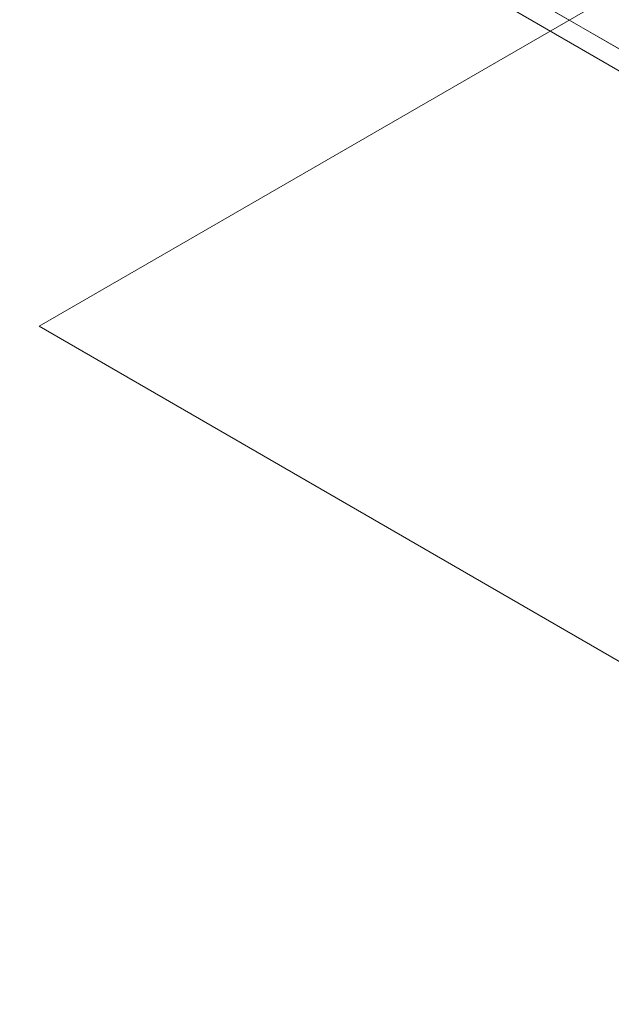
# Model space of a CAD drawing. Header units: millimetres. Extents: x -16331 to -10174, y -4135 to -3584.
# Tile 3 of 256: x -10369.87 to -10369.328, y -4041.082 to -4040.182. Entities that reach past the tile are written whole.
import ezdxf

# ---------------------------------------------------------------- set-up
doc = ezdxf.new("R2010")
doc.units = ezdxf.units.MM
for name, color, linetype, lineweight in [('I-WALL', 7, 'Continuous', 5), ('IFC-IfcWall-Contorno', 250, 'Continuous', 5), ('IFC-IfcWallStandardCase-Contorno', 250, 'Continuous', 5), ('IFC-Sapata-Contorno', 253, 'Continuous', 5)]:
    doc.layers.add(name, color=color, linetype=linetype, lineweight=lineweight)

msp = doc.modelspace()

# ---------------------------------------------------------------- linework, layer by layer
at = {"layer": 'I-WALL', "lineweight": 5}
msp.add_line((-10370.57953, -4039.48229), (-10367.25399, -4041.40229), dxfattribs=at)
at = {"layer": 'IFC-IfcWall-Contorno', "lineweight": 5}
msp.add_line((-10370.57954, -4039.48229), (-10367.80826, -4041.08229), dxfattribs=at)
at = {"layer": 'IFC-IfcWallStandardCase-Contorno', "lineweight": 5}
for p, q in [((-10368.84749, -4040.48229), (-10370.57954, -4039.48229)), ((-10370.59686, -4039.49229), (-10368.89903, -4040.47253))]:
    msp.add_line(p, q, dxfattribs=at)
at = {"layer": 'IFC-Sapata-Contorno', "lineweight": 5}
for p, q in [((-10369.33247, -4040.16229), (-10369.85209, -4040.46229)), ((-10369.85209, -4040.46229), (-10367.77363, -4041.66229))]:
    msp.add_line(p, q, dxfattribs=at)

doc.saveas('drawing.dxf')
